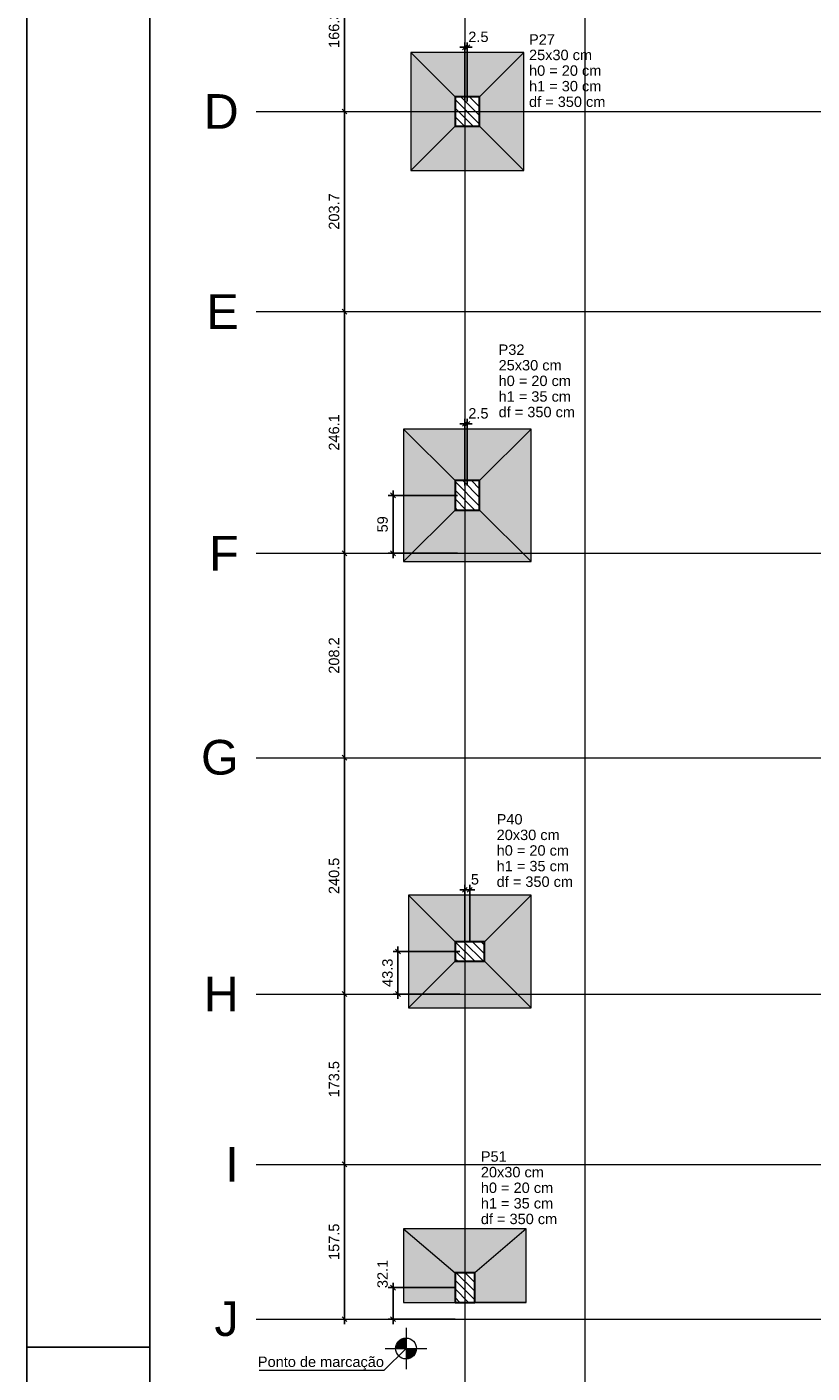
# Model space of a CAD drawing. Header units: millimetres. Extents: x 0 to 119, y 0 to 84.
# Tile 3 of 18: x 0 to 16, y 29 to 57. Entities that reach past the tile are written whole.
import ezdxf

# ---------------------------------------------------------------- set-up
doc = ezdxf.new("R2010")
doc.units = ezdxf.units.MM
doc.header["$MEASUREMENT"] = 0
doc.linetypes.add('NULL', pattern=[0])
doc.layers.get('0').update_dxf_attribs({"lineweight": 18})
for name, color, linetype, lineweight in [('LC-Cotas', 7, 'Continuous', 5), ('LC-Eixos', 7, 'Continuous', 0), ('LC-Hachuras das sapatas', 43, 'Continuous', 5), ('LC-Hachuras dos pilares', 9, 'Continuous', 5), ('LC-Seção das fundações', 7, 'Continuous', 5), ('LC-Seção dos pilares', 4, 'Continuous', 30), ('LC-Textos', 3, 'Continuous', 20)]:
    doc.layers.add(name, color=color, linetype=linetype, lineweight=lineweight)
doc.layers.add('SEDUC_MARF', color=1, linetype='Continuous')
doc.layers.add('SEDUC_MARGG', color=7, linetype='Continuous')
doc.styles.add('Arial', font='txt')
doc.dimstyles.new('UM_50.000000', dxfattribs={"dimtxt": 0.18, "dimasz": 0.1, "dimexe": 0.1, "dimexo": 0.2, "dimgap": 0, "dimtad": 1, "dimtih": 1, "dimtoh": 1, "dimdec": 1, "dimlfac": 50, "dimzin": 0, "dimdsep": 46, "dimtxsty": 'Standard', "dimcen": 0.09, "dimdle": 0.1, "dimadec": 1, "dimazin": 2, "dimtfac": 1, "dimtdec": 4, "dimtofl": 0, "dimtmove": 0, "dimatfit": 3, "dimfxl": 1, "dimtolj": 1, "dimarcsym": 0})

# ---------------------------------------------------------------- blocks, each defined once
blk = doc.blocks.new('_Oblique')
at = {"color": 0, "linetype": 'ByBlock', "lineweight": -2}
blk.add_line((-0.5, -0.5), (0.5, 0.5), dxfattribs=at)
blk = doc.blocks.new('*D24')
at = {"layer": 'Defpoints', "color": 0}
for p in [(8.963, 47.044), (7.451, 45.864), (8.963, 45.864)]:
    blk.add_point(p, dxfattribs=at)
at = {"layer": 'LC-Cotas', "color": 0, "lineweight": -2}
for p, q in [((7.451, 47.144), (7.451, 45.764)), ((8.763, 47.044), (7.351, 47.044)), ((8.763, 45.864), (7.351, 45.864))]:
    blk.add_line(p, q, dxfattribs=at)
at = {"layer": 'LC-Cotas', "color": 0, "lineweight": -2, "xscale": 0.1, "yscale": 0.1, "zscale": 0.1}
for p, rotation in [((7.451, 47.044), 90), ((7.451, 45.864), 270)]:
    blk.add_blockref('_Oblique', p, dxfattribs=dict(at, rotation=rotation))
at = {"layer": 'LC-Cotas', "color": 7, "insert": (7.239, 46.454), "char_height": 0.2118, "attachment_point": 5, "rotation": 90, "style": 'Arial'}
blk.add_mtext('\\A1;59', dxfattribs=at)
blk = doc.blocks.new('*D30')
at = {"layer": 'Defpoints', "color": 0}
for p in [(9.013, 37.756), (7.551, 36.89), (9.013, 36.89)]:
    blk.add_point(p, dxfattribs=at)
at = {"layer": 'LC-Cotas', "color": 0, "lineweight": -2}
for p, q in [((7.551, 37.856), (7.551, 36.79)), ((8.813, 37.756), (7.451, 37.756)), ((8.813, 36.89), (7.451, 36.89))]:
    blk.add_line(p, q, dxfattribs=at)
at = {"layer": 'LC-Cotas', "color": 0, "lineweight": -2, "xscale": 0.1, "yscale": 0.1, "zscale": 0.1}
for p, rotation in [((7.551, 37.756), 90), ((7.551, 36.89), 270)]:
    blk.add_blockref('_Oblique', p, dxfattribs=dict(at, rotation=rotation))
at = {"layer": 'LC-Cotas', "color": 7, "insert": (7.339, 37.323), "char_height": 0.2118, "attachment_point": 5, "rotation": 90, "style": 'Arial'}
blk.add_mtext('\\A1;43.3', dxfattribs=at)
blk = doc.blocks.new('*D40')
at = {"layer": 'Defpoints', "color": 0}
for p in [(8.913, 30.913), (7.451, 30.271), (8.913, 30.271)]:
    blk.add_point(p, dxfattribs=at)
at = {"layer": 'LC-Cotas', "color": 0, "lineweight": -2}
for p, q in [((7.451, 31.013), (7.451, 30.171)), ((8.713, 30.913), (7.351, 30.913)), ((8.713, 30.271), (7.351, 30.271))]:
    blk.add_line(p, q, dxfattribs=at)
at = {"layer": 'LC-Cotas', "color": 0, "lineweight": -2, "xscale": 0.1, "yscale": 0.1, "zscale": 0.1}
for p, rotation in [((7.451, 30.913), 90), ((7.451, 30.271), 270)]:
    blk.add_blockref('_Oblique', p, dxfattribs=dict(at, rotation=rotation))
at = {"layer": 'LC-Cotas', "color": 7, "insert": (7.239, 31.191), "char_height": 0.2118, "attachment_point": 5, "rotation": 90, "style": 'Arial'}
blk.add_mtext('\\A1;32.1', dxfattribs=at)
blk = doc.blocks.new('*D50')
at = {"layer": 'Defpoints', "color": 0}
for p in [(8.913, 56.166), (8.913, 54.86), (8.963, 54.86)]:
    blk.add_point(p, dxfattribs=at)
at = {"layer": 'LC-Cotas', "color": 0, "lineweight": -2}
for p, q in [((8.913, 55.06), (8.913, 56.266)), ((8.963, 55.06), (8.963, 56.266)), ((9.063, 56.166), (8.813, 56.166))]:
    blk.add_line(p, q, dxfattribs=at)
at = {"layer": 'LC-Cotas', "color": 0, "lineweight": -2, "xscale": 0.1, "yscale": 0.1, "zscale": 0.1, "rotation": 180}
blk.add_blockref('_Oblique', (8.913, 56.166), dxfattribs=at)
at = {"layer": 'LC-Cotas', "color": 0, "lineweight": -2, "xscale": 0.1, "yscale": 0.1, "zscale": 0.1}
blk.add_blockref('_Oblique', (8.963, 56.166), dxfattribs=at)
at = {"layer": 'LC-Cotas', "color": 7, "insert": (9.189, 56.378), "char_height": 0.2118, "attachment_point": 5, "rotation": 0.0057, "style": 'Arial'}
blk.add_mtext('\\A1;2.5', dxfattribs=at)
blk = doc.blocks.new('*D54')
at = {"layer": 'Defpoints', "color": 0}
for p in [(8.913, 48.5), (8.913, 47.044), (8.963, 47.044)]:
    blk.add_point(p, dxfattribs=at)
at = {"layer": 'LC-Cotas', "color": 0, "lineweight": -2}
for p, q in [((8.913, 47.244), (8.913, 48.6)), ((8.963, 47.244), (8.963, 48.6)), ((9.063, 48.5), (8.813, 48.5))]:
    blk.add_line(p, q, dxfattribs=at)
at = {"layer": 'LC-Cotas', "color": 0, "lineweight": -2, "xscale": 0.1, "yscale": 0.1, "zscale": 0.1, "rotation": 180}
blk.add_blockref('_Oblique', (8.913, 48.5), dxfattribs=at)
at = {"layer": 'LC-Cotas', "color": 0, "lineweight": -2, "xscale": 0.1, "yscale": 0.1, "zscale": 0.1}
blk.add_blockref('_Oblique', (8.963, 48.5), dxfattribs=at)
at = {"layer": 'LC-Cotas', "color": 7, "insert": (9.189, 48.712), "char_height": 0.2118, "attachment_point": 5, "rotation": 0.0057, "style": 'Arial'}
blk.add_mtext('\\A1;2.5', dxfattribs=at)
blk = doc.blocks.new('*D61')
at = {"layer": 'Defpoints', "color": 0}
for p in [(8.913, 39.012), (8.913, 37.756), (9.013, 37.756)]:
    blk.add_point(p, dxfattribs=at)
at = {"layer": 'LC-Cotas', "color": 0, "lineweight": -2}
for p, q in [((9.113, 39.012), (8.813, 39.012)), ((8.913, 37.956), (8.913, 39.112)), ((9.013, 37.956), (9.013, 39.112))]:
    blk.add_line(p, q, dxfattribs=at)
at = {"layer": 'LC-Cotas', "color": 0, "lineweight": -2, "xscale": 0.1, "yscale": 0.1, "zscale": 0.1, "rotation": 180}
blk.add_blockref('_Oblique', (8.913, 39.012), dxfattribs=at)
at = {"layer": 'LC-Cotas', "color": 0, "lineweight": -2, "xscale": 0.1, "yscale": 0.1, "zscale": 0.1}
blk.add_blockref('_Oblique', (9.013, 39.012), dxfattribs=at)
at = {"layer": 'LC-Cotas', "color": 7, "insert": (9.118, 39.224), "char_height": 0.2118, "attachment_point": 5, "rotation": 0.0057, "style": 'Arial'}
blk.add_mtext('\\A1;5', dxfattribs=at)
blk = doc.blocks.new('*D74')
at = {"layer": 'Defpoints', "color": 0}
for p in [(6.463, 33.421), (6.463, 33.421), (6.463, 30.271)]:
    blk.add_point(p, dxfattribs=at)
at = {"layer": 'LC-Cotas', "color": 0, "lineweight": -2}
blk.add_line((6.463, 30.171), (6.463, 33.521), dxfattribs=at)
at = {"layer": 'LC-Cotas', "color": 0, "lineweight": -2, "xscale": 0.1, "yscale": 0.1, "zscale": 0.1}
for p, rotation in [((6.463, 33.421), 90), ((6.463, 30.271), 270)]:
    blk.add_blockref('_Oblique', p, dxfattribs=dict(at, rotation=rotation))
at = {"layer": 'LC-Cotas', "color": 7, "insert": (6.251, 31.846), "char_height": 0.2118, "attachment_point": 5, "rotation": 90, "style": 'Arial'}
blk.add_mtext('\\A1;157.5', dxfattribs=at)
blk = doc.blocks.new('*D75')
at = {"layer": 'Defpoints', "color": 0}
for p in [(6.463, 36.89), (6.463, 36.89), (6.463, 33.421)]:
    blk.add_point(p, dxfattribs=at)
at = {"layer": 'LC-Cotas', "color": 0, "lineweight": -2}
blk.add_line((6.463, 33.321), (6.463, 36.99), dxfattribs=at)
at = {"layer": 'LC-Cotas', "color": 0, "lineweight": -2, "xscale": 0.1, "yscale": 0.1, "zscale": 0.1}
for p, rotation in [((6.463, 36.89), 90), ((6.463, 33.421), 270)]:
    blk.add_blockref('_Oblique', p, dxfattribs=dict(at, rotation=rotation))
at = {"layer": 'LC-Cotas', "color": 7, "insert": (6.251, 35.155), "char_height": 0.2118, "attachment_point": 5, "rotation": 90, "style": 'Arial'}
blk.add_mtext('\\A1;173.5', dxfattribs=at)
blk = doc.blocks.new('*D76')
at = {"layer": 'Defpoints', "color": 0}
for p in [(6.463, 41.701), (6.463, 41.701), (6.463, 36.89)]:
    blk.add_point(p, dxfattribs=at)
at = {"layer": 'LC-Cotas', "color": 0, "lineweight": -2}
blk.add_line((6.463, 36.79), (6.463, 41.801), dxfattribs=at)
at = {"layer": 'LC-Cotas', "color": 0, "lineweight": -2, "xscale": 0.1, "yscale": 0.1, "zscale": 0.1}
for p, rotation in [((6.463, 41.701), 90), ((6.463, 36.89), 270)]:
    blk.add_blockref('_Oblique', p, dxfattribs=dict(at, rotation=rotation))
at = {"layer": 'LC-Cotas', "color": 7, "insert": (6.251, 39.295), "char_height": 0.2118, "attachment_point": 5, "rotation": 90, "style": 'Arial'}
blk.add_mtext('\\A1;240.5', dxfattribs=at)
blk = doc.blocks.new('*D77')
at = {"layer": 'Defpoints', "color": 0}
for p in [(6.463, 45.864), (6.463, 45.864), (6.463, 41.701)]:
    blk.add_point(p, dxfattribs=at)
at = {"layer": 'LC-Cotas', "color": 0, "lineweight": -2}
blk.add_line((6.463, 41.601), (6.463, 45.964), dxfattribs=at)
at = {"layer": 'LC-Cotas', "color": 0, "lineweight": -2, "xscale": 0.1, "yscale": 0.1, "zscale": 0.1}
for p, rotation in [((6.463, 45.864), 90), ((6.463, 41.701), 270)]:
    blk.add_blockref('_Oblique', p, dxfattribs=dict(at, rotation=rotation))
at = {"layer": 'LC-Cotas', "color": 7, "insert": (6.251, 43.782), "char_height": 0.2118, "attachment_point": 5, "rotation": 90, "style": 'Arial'}
blk.add_mtext('\\A1;208.2', dxfattribs=at)
blk = doc.blocks.new('*D78')
at = {"layer": 'Defpoints', "color": 0}
for p in [(6.463, 50.786), (6.463, 50.786), (6.463, 45.864)]:
    blk.add_point(p, dxfattribs=at)
at = {"layer": 'LC-Cotas', "color": 0, "lineweight": -2}
blk.add_line((6.463, 45.764), (6.463, 50.886), dxfattribs=at)
at = {"layer": 'LC-Cotas', "color": 0, "lineweight": -2, "xscale": 0.1, "yscale": 0.1, "zscale": 0.1}
for p, rotation in [((6.463, 50.786), 90), ((6.463, 45.864), 270)]:
    blk.add_blockref('_Oblique', p, dxfattribs=dict(at, rotation=rotation))
at = {"layer": 'LC-Cotas', "color": 7, "insert": (6.251, 48.325), "char_height": 0.2118, "attachment_point": 5, "rotation": 90, "style": 'Arial'}
blk.add_mtext('\\A1;246.1', dxfattribs=at)
blk = doc.blocks.new('*D79')
at = {"layer": 'Defpoints', "color": 0}
for p in [(6.463, 54.86), (6.463, 54.86), (6.463, 50.786)]:
    blk.add_point(p, dxfattribs=at)
at = {"layer": 'LC-Cotas', "color": 0, "lineweight": -2}
blk.add_line((6.463, 50.686), (6.463, 54.96), dxfattribs=at)
at = {"layer": 'LC-Cotas', "color": 0, "lineweight": -2, "xscale": 0.1, "yscale": 0.1, "zscale": 0.1}
for p, rotation in [((6.463, 54.86), 90), ((6.463, 50.786), 270)]:
    blk.add_blockref('_Oblique', p, dxfattribs=dict(at, rotation=rotation))
at = {"layer": 'LC-Cotas', "color": 7, "insert": (6.251, 52.823), "char_height": 0.2118, "attachment_point": 5, "rotation": 90, "style": 'Arial'}
blk.add_mtext('\\A1;203.7', dxfattribs=at)
blk = doc.blocks.new('*D80')
at = {"layer": 'Defpoints', "color": 0}
for p in [(6.463, 58.186), (6.463, 58.186), (6.463, 54.86)]:
    blk.add_point(p, dxfattribs=at)
at = {"layer": 'LC-Cotas', "color": 0, "lineweight": -2}
blk.add_line((6.463, 54.76), (6.463, 58.286), dxfattribs=at)
at = {"layer": 'LC-Cotas', "color": 0, "lineweight": -2, "xscale": 0.1, "yscale": 0.1, "zscale": 0.1}
for p, rotation in [((6.463, 58.186), 90), ((6.463, 54.86), 270)]:
    blk.add_blockref('_Oblique', p, dxfattribs=dict(at, rotation=rotation))
at = {"layer": 'LC-Cotas', "color": 7, "insert": (6.251, 56.523), "char_height": 0.2118, "attachment_point": 5, "rotation": 90, "style": 'Arial'}
blk.add_mtext('\\A1;166.3', dxfattribs=at)

msp = doc.modelspace()

# ---------------------------------------------------------------- hatches: boundary and pattern name
at = {"layer": 'LC-Cotas', "linetype": 'Continuous'}
for points in [[(7.7159, 29.6728), (7.5041, 29.6728), (7.5113, 29.7277), (7.5324, 29.7787), (7.5661, 29.8226), (7.61, 29.8563), (7.661, 29.8774), (7.7159, 29.8846), (7.7159, 29.6728)], [(7.7159, 29.6728), (7.9277, 29.6728), (7.9204, 29.618), (7.8993, 29.5669), (7.8656, 29.5231), (7.8218, 29.4894), (7.7707, 29.4683), (7.7159, 29.461), (7.7159, 29.6728)]]:
    msp.add_hatch(color=7, dxfattribs=at).paths.add_polyline_path(points)
at = {"layer": 'LC-Hachuras das sapatas', "linetype": 'Continuous'}
h = msp.add_hatch(color=43, dxfattribs=at)
h.paths.add_polyline_path([(7.8131, 53.6598), (10.1131, 53.6598), (10.1131, 56.0598), (7.8131, 56.0598), (7.8131, 53.6598)])
h.paths.add_polyline_path([(8.7131, 54.5598), (9.2131, 54.5598), (9.2131, 55.1598), (8.7131, 55.1598), (8.7131, 54.5598)], flags=0)
h = msp.add_hatch(color=43, dxfattribs=at)
h.paths.add_polyline_path([(7.6631, 45.6944), (10.2631, 45.6944), (10.2631, 48.3944), (7.6631, 48.3944), (7.6631, 45.6944)])
h.paths.add_polyline_path([(8.7131, 46.7444), (9.2131, 46.7444), (9.2131, 47.3444), (8.7131, 47.3444), (8.7131, 46.7444)], flags=0)
h = msp.add_hatch(color=43, dxfattribs=at)
h.paths.add_polyline_path([(10.2631, 36.606), (10.2631, 38.906), (7.7631, 38.906), (7.7631, 36.606), (10.2631, 36.606)])
h.paths.add_polyline_path([(9.3131, 37.556), (9.3131, 37.956), (8.7131, 37.956), (8.7131, 37.556), (9.3131, 37.556)], flags=0)
h = msp.add_hatch(color=43, dxfattribs=at)
h.paths.add_polyline_path([(10.1631, 30.6128), (10.1631, 32.1128), (7.6631, 32.1128), (7.6631, 30.6128), (10.1631, 30.6128)])
h.paths.add_polyline_path([(9.1131, 31.2128), (8.7131, 31.2128), (8.7131, 30.6128), (9.1131, 30.6128), (9.1131, 31.2128)], flags=0)
at = {"layer": 'LC-Hachuras dos pilares', "linetype": 'Continuous'}
h = msp.add_hatch(dxfattribs=at)
h.set_pattern_fill('ANSI31', color=9, angle=90, style=0)
h.paths.add_polyline_path([(8.7131, 54.5598), (9.2131, 54.5598), (9.2131, 55.1598), (8.7131, 55.1598), (8.7131, 54.5598)])
h = msp.add_hatch(dxfattribs=at)
h.set_pattern_fill('ANSI31', color=9, angle=90, style=0)
h.paths.add_polyline_path([(8.7131, 46.7444), (9.2131, 46.7444), (9.2131, 47.3444), (8.7131, 47.3444), (8.7131, 46.7444)])
h = msp.add_hatch(dxfattribs=at)
h.set_pattern_fill('ANSI31', color=9, angle=90, style=0)
h.paths.add_polyline_path([(9.3131, 37.556), (9.3131, 37.956), (8.7131, 37.956), (8.7131, 37.556), (9.3131, 37.556)])
h = msp.add_hatch(dxfattribs=at)
h.set_pattern_fill('ANSI31', color=9, angle=90, style=0)
h.paths.add_polyline_path([(9.1131, 31.2128), (8.7131, 31.2128), (8.7131, 30.6128), (9.1131, 30.6128), (9.1131, 31.2128)])

# ---------------------------------------------------------------- linework, layer by layer
at = {"layer": 'LC-Cotas'}
for p, q in [((7.7159, 30.0964), (7.7159, 29.2492)), ((7.2923, 29.6728), (8.1395, 29.6728))]:
    msp.add_line(p, q, dxfattribs=at)
msp.add_lwpolyline([(7.7159, 29.6728), (7.2666, 29.2235), (4.725, 29.2235)], dxfattribs=at)
msp.add_circle((7.7159, 29.6728), 0.2118, dxfattribs=at)
at = {"layer": 'LC-Eixos'}
for p, q in [((8.9131, 76.0731), (8.9131, 28.4706)), ((11.3571, 76.0731), (11.3571, 28.4706)), ((4.6631, 54.8598), (6.1631, 54.8598)), ((6.1631, 54.8598), (81.1778, 54.8598)), ((4.6631, 50.7858), (6.1631, 50.7858)), ((6.1631, 50.7858), (81.1778, 50.7858)), ((4.6631, 45.8638), (6.1631, 45.8638)), ((6.1631, 45.8638), (81.1778, 45.8638)), ((4.6631, 41.7006), (6.1631, 41.7006)), ((6.1631, 41.7006), (81.1778, 41.7006)), ((4.6631, 36.8898), (6.1631, 36.8898)), ((6.1631, 36.8898), (81.1778, 36.8898)), ((4.6631, 33.4206), (6.1631, 33.4206)), ((6.1631, 33.4206), (81.1778, 33.4206)), ((4.6631, 30.2706), (6.1631, 30.2706)), ((6.1631, 30.2706), (81.1778, 30.2706))]:
    msp.add_line(p, q, dxfattribs=at)
at = {"layer": 'LC-Seção das fundações'}
for p, q in [((7.8131, 56.0598), (8.7131, 55.1598)), ((10.1131, 56.0598), (9.2131, 55.1598)), ((7.8131, 53.6598), (8.7131, 54.5598)), ((7.8131, 53.6598), (8.7131, 54.5598)), ((10.1131, 53.6598), (9.2131, 54.5598)), ((7.6631, 48.3944), (8.7131, 47.3444)), ((10.2631, 48.3944), (9.2131, 47.3444)), ((7.6631, 45.6944), (8.7131, 46.7444)), ((7.6631, 45.6944), (8.7131, 46.7444)), ((10.2631, 45.6944), (9.2131, 46.7444)), ((7.7631, 38.906), (8.7131, 37.956)), ((10.2631, 38.906), (9.3131, 37.956)), ((7.7631, 36.606), (8.7131, 37.556)), ((10.2631, 36.606), (9.3131, 37.556)), ((10.2631, 36.606), (9.3131, 37.556)), ((7.6631, 32.1128), (8.7131, 31.2128)), ((10.1631, 32.1128), (9.1131, 31.2128)), ((7.6631, 30.6128), (8.7131, 30.6128)), ((10.1631, 30.6128), (9.1131, 30.6128)), ((10.1631, 30.6128), (9.1131, 30.6128))]:
    msp.add_line(p, q, dxfattribs=at)
for points in [[(7.8131, 53.6598), (10.1131, 53.6598), (10.1131, 56.0598), (7.8131, 56.0598), (7.8131, 53.6598)], [(7.6631, 45.6944), (10.2631, 45.6944), (10.2631, 48.3944), (7.6631, 48.3944), (7.6631, 45.6944)], [(10.2631, 36.606), (10.2631, 38.906), (7.7631, 38.906), (7.7631, 36.606), (10.2631, 36.606)], [(10.1631, 30.6128), (10.1631, 32.1128), (7.6631, 32.1128), (7.6631, 30.6128), (10.1631, 30.6128)]]:
    msp.add_lwpolyline(points, close=True, dxfattribs=at)
at = {"layer": 'LC-Seção dos pilares'}
for points in [[(8.7131, 54.5598), (9.2131, 54.5598), (9.2131, 55.1598), (8.7131, 55.1598), (8.7131, 54.5598)], [(8.7131, 46.7444), (9.2131, 46.7444), (9.2131, 47.3444), (8.7131, 47.3444), (8.7131, 46.7444)], [(9.3131, 37.556), (9.3131, 37.956), (8.7131, 37.956), (8.7131, 37.556), (9.3131, 37.556)], [(9.1131, 31.2128), (8.7131, 31.2128), (8.7131, 30.6128), (9.1131, 30.6128), (9.1131, 31.2128)]]:
    msp.add_lwpolyline(points, close=True, dxfattribs=at)
at = {"layer": 'SEDUC_MARF'}
msp.add_line((0, 29.7), (2.5, 29.7), dxfattribs=at)
msp.add_lwpolyline([(118.9, 84.1), (0, 84.1), (0, 0), (118.9, 0)], close=True, dxfattribs=at)
at = {"layer": 'SEDUC_MARGG'}
msp.add_lwpolyline([(2.5, 1), (117.9, 1), (117.9, 83.1), (2.5, 83.1), (2.5, 1)], dxfattribs=at)

# ---------------------------------------------------------------- texts
at = {"layer": 'LC-Cotas', "linetype": 'NULL', "insert": (4.7005, 29.2314), "char_height": 0.2118, "width": 5.029687, "attachment_point": 7, "line_spacing_factor": 0.798, "style": 'Arial'}
msp.add_mtext('Ponto de marcação', dxfattribs=at)
at = {"layer": 'LC-Textos', "linetype": 'NULL', "line_spacing_factor": 0.798, "style": 'Arial'}
for s, insert, char_height, width, attachment_point in [('P27', (10.2189, 56.2197), 0.2118, 1.031992, 7), ('25x30 cm', (10.2189, 55.9017), 0.2118, 2.514561, 7), ('h0 = 20 cm', (10.2189, 55.5837), 0.2118, 2.885557, 7), ('D', (4.3099, 54.5068), 0.706, 1.429893, 9), ('h1 = 30 cm', (10.2189, 55.2667), 0.2118, 2.885557, 7), ('df = 350 cm', (10.2189, 54.9487), 0.2118, 3.046699, 7), ('E', (4.3099, 50.4328), 0.706, 1.320645, 9), ('P32', (9.5998, 49.9013), 0.2118, 1.031992, 7), ('25x30 cm', (9.5998, 49.5843), 0.2118, 2.514561, 7), ('h0 = 20 cm', (9.5998, 49.2663), 0.2118, 2.885557, 7), ('h1 = 35 cm', (9.5998, 48.9483), 0.2118, 2.885557, 7), ('df = 350 cm', (9.5998, 48.6313), 0.2118, 3.046699, 7), ('F', (4.3099, 45.5108), 0.706, 1.209463, 9), ('G', (4.3099, 41.3478), 0.706, 1.540107, 9), ('P40', (9.5599, 40.3397), 0.2118, 1.031992, 7), ('20x30 cm', (9.5599, 40.0217), 0.2118, 2.514561, 7), ('h0 = 20 cm', (9.5599, 39.7047), 0.2118, 2.885557, 7), ('h1 = 35 cm', (9.5599, 39.3867), 0.2118, 2.885557, 7), ('df = 350 cm', (9.5599, 39.0687), 0.2118, 3.046699, 7), ('H', (4.3099, 36.5368), 0.706, 1.429893, 9), ('I', (4.3099, 33.0678), 0.706, 0.550107, 9), ('P51', (9.2383, 33.4731), 0.2118, 1.031992, 7), ('20x30 cm', (9.2383, 33.1551), 0.2118, 2.514561, 7), ('h0 = 20 cm', (9.2383, 32.8371), 0.2118, 2.885557, 7), ('h1 = 35 cm', (9.2383, 32.5201), 0.2118, 2.885557, 7), ('df = 350 cm', (9.2383, 32.2021), 0.2118, 3.046699, 7), ('J', (4.3099, 29.9178), 0.706, 0.99, 9)]:
    msp.add_mtext(s, dxfattribs=dict(at, insert=insert, char_height=char_height, width=width, attachment_point=attachment_point))

# ---------------------------------------------------------------- dimensions: what is measured, and where the dimension line sits
at = {"layer": 'LC-Cotas'}
for base, p1, p2, override, picture, middle in [((6.4631, 58.1858), (6.4631, 54.8598), (6.4631, 58.1858), {"dimtxt": 0.2118, "dimasz": 0.1, "dimexe": 0.1, "dimexo": 0.2, "dimtad": 1, "dimtih": 0, "dimtoh": 0, "dimdec": 1, "dimlfac": 50, "dimzin": 8, "dimtxsty": 'Arial', "dimblk": 'Oblique', "dimblk1": 'Oblique', "dimblk2": 'Oblique', "dimsah": 1, "dimdle": 0.1, "dimse1": 1, "dimse2": 1, "dimclrt": 7, "dimadec": 1, "dimazin": 3, "dimtmove": 2, "dimldrblk": 'Oblique'}, '*D80', (6.2513, 56.5228)), ((6.4631, 54.8598), (6.4631, 50.7858), (6.4631, 54.8598), {"dimtxt": 0.2118, "dimasz": 0.1, "dimexe": 0.1, "dimexo": 0.2, "dimtad": 1, "dimtih": 0, "dimtoh": 0, "dimdec": 1, "dimlfac": 50, "dimzin": 8, "dimtxsty": 'Arial', "dimblk": 'Oblique', "dimblk1": 'Oblique', "dimblk2": 'Oblique', "dimsah": 1, "dimdle": 0.1, "dimse1": 1, "dimse2": 1, "dimclrt": 7, "dimadec": 1, "dimazin": 3, "dimtmove": 2, "dimldrblk": 'Oblique'}, '*D79', (6.2513, 52.8228)), ((6.4631, 50.7858), (6.4631, 45.8638), (6.4631, 50.7858), {"dimtxt": 0.2118, "dimasz": 0.1, "dimexe": 0.1, "dimexo": 0.2, "dimtad": 1, "dimtih": 0, "dimtoh": 0, "dimdec": 1, "dimlfac": 50, "dimzin": 8, "dimtxsty": 'Arial', "dimblk": 'Oblique', "dimblk1": 'Oblique', "dimblk2": 'Oblique', "dimsah": 1, "dimdle": 0.1, "dimse1": 1, "dimse2": 1, "dimclrt": 7, "dimadec": 1, "dimazin": 3, "dimtmove": 2, "dimldrblk": 'Oblique'}, '*D78', (6.2513, 48.3248)), ((7.4513, 45.8638), (8.9631, 47.0444), (8.9631, 45.8638), {"dimtxt": 0.2118, "dimasz": 0.1, "dimexe": 0.1, "dimexo": 0.2, "dimtad": 1, "dimtih": 0, "dimtoh": 0, "dimdec": 1, "dimlfac": 50, "dimzin": 8, "dimtxsty": 'Arial', "dimblk": 'Oblique', "dimblk1": 'Oblique', "dimblk2": 'Oblique', "dimsah": 1, "dimdle": 0.1, "dimse1": 0, "dimse2": 0, "dimclrt": 7, "dimadec": 1, "dimazin": 3, "dimtmove": 2, "dimldrblk": 'Oblique'}, '*D24', (7.2395, 46.4541)), ((6.4631, 45.8638), (6.4631, 41.7006), (6.4631, 45.8638), {"dimtxt": 0.2118, "dimasz": 0.1, "dimexe": 0.1, "dimexo": 0.2, "dimtad": 1, "dimtih": 0, "dimtoh": 0, "dimdec": 1, "dimlfac": 50, "dimzin": 8, "dimtxsty": 'Arial', "dimblk": 'Oblique', "dimblk1": 'Oblique', "dimblk2": 'Oblique', "dimsah": 1, "dimdle": 0.1, "dimse1": 1, "dimse2": 1, "dimclrt": 7, "dimadec": 1, "dimazin": 3, "dimtmove": 2, "dimldrblk": 'Oblique'}, '*D77', (6.2513, 43.7822)), ((6.4631, 41.7006), (6.4631, 36.8898), (6.4631, 41.7006), {"dimtxt": 0.2118, "dimasz": 0.1, "dimexe": 0.1, "dimexo": 0.2, "dimtad": 1, "dimtih": 0, "dimtoh": 0, "dimdec": 1, "dimlfac": 50, "dimzin": 8, "dimtxsty": 'Arial', "dimblk": 'Oblique', "dimblk1": 'Oblique', "dimblk2": 'Oblique', "dimsah": 1, "dimdle": 0.1, "dimse1": 1, "dimse2": 1, "dimclrt": 7, "dimadec": 1, "dimazin": 3, "dimtmove": 2, "dimldrblk": 'Oblique'}, '*D76', (6.2513, 39.2952)), ((7.5513, 36.8898), (9.0131, 37.756), (9.0131, 36.8898), {"dimtxt": 0.2118, "dimasz": 0.1, "dimexe": 0.1, "dimexo": 0.2, "dimtad": 1, "dimtih": 0, "dimtoh": 0, "dimdec": 1, "dimlfac": 50, "dimzin": 8, "dimtxsty": 'Arial', "dimblk": 'Oblique', "dimblk1": 'Oblique', "dimblk2": 'Oblique', "dimsah": 1, "dimdle": 0.1, "dimse1": 0, "dimse2": 0, "dimclrt": 7, "dimadec": 1, "dimazin": 3, "dimtmove": 2, "dimldrblk": 'Oblique'}, '*D30', (7.3395, 37.3229)), ((6.4631, 36.8898), (6.4631, 33.4206), (6.4631, 36.8898), {"dimtxt": 0.2118, "dimasz": 0.1, "dimexe": 0.1, "dimexo": 0.2, "dimtad": 1, "dimtih": 0, "dimtoh": 0, "dimdec": 1, "dimlfac": 50, "dimzin": 8, "dimtxsty": 'Arial', "dimblk": 'Oblique', "dimblk1": 'Oblique', "dimblk2": 'Oblique', "dimsah": 1, "dimdle": 0.1, "dimse1": 1, "dimse2": 1, "dimclrt": 7, "dimadec": 1, "dimazin": 3, "dimtmove": 2, "dimldrblk": 'Oblique'}, '*D75', (6.2513, 35.1552)), ((6.4631, 33.4206), (6.4631, 30.2706), (6.4631, 33.4206), {"dimtxt": 0.2118, "dimasz": 0.1, "dimexe": 0.1, "dimexo": 0.2, "dimtad": 1, "dimtih": 0, "dimtoh": 0, "dimdec": 1, "dimlfac": 50, "dimzin": 8, "dimtxsty": 'Arial', "dimblk": 'Oblique', "dimblk1": 'Oblique', "dimblk2": 'Oblique', "dimsah": 1, "dimdle": 0.1, "dimse1": 1, "dimse2": 1, "dimclrt": 7, "dimadec": 1, "dimazin": 3, "dimtmove": 2, "dimldrblk": 'Oblique'}, '*D74', (6.2513, 31.8456)), ((7.4513, 30.2706), (8.9131, 30.9128), (8.9131, 30.2706), {"dimtxt": 0.2118, "dimasz": 0.1, "dimexe": 0.1, "dimexo": 0.2, "dimtad": 1, "dimtih": 0, "dimtoh": 0, "dimdec": 1, "dimlfac": 50, "dimzin": 8, "dimtxsty": 'Arial', "dimblk": 'Oblique', "dimblk1": 'Oblique', "dimblk2": 'Oblique', "dimsah": 1, "dimdle": 0.1, "dimse1": 0, "dimse2": 0, "dimclrt": 7, "dimadec": 1, "dimazin": 3, "dimtmove": 2, "dimldrblk": 'Oblique'}, '*D40', (7.2395, 31.1911))]:
    dim = msp.add_linear_dim(base=base, p1=p1, p2=p2, angle=90, dimstyle='UM_50.000000', override=override, dxfattribs=at)
    dim.commit()
    dim.dimension.update_dxf_attribs({"geometry": picture, "text_midpoint": middle, "dimtype": 160, "text_rotation": 90})
for base, p1, p2, picture, middle in [((8.9131, 56.1657), (8.9631, 54.8598), (8.9131, 54.8598), '*D50', (9.1886, 56.3775)), ((8.9131, 48.5003), (8.9631, 47.0444), (8.9131, 47.0444), '*D54', (9.1886, 48.7121)), ((8.9131, 39.0119), (9.0131, 37.756), (8.9131, 37.756), '*D61', (9.1177, 39.2237))]:
    dim = msp.add_linear_dim(base=base, p1=p1, p2=p2, dimstyle='UM_50.000000', override={"dimtxt": 0.2118, "dimasz": 0.1, "dimexe": 0.1, "dimexo": 0.2, "dimtad": 1, "dimtih": 0, "dimtoh": 0, "dimdec": 1, "dimlfac": 50, "dimzin": 8, "dimtxsty": 'Arial', "dimblk": 'Oblique', "dimblk1": 'Oblique', "dimblk2": 'Oblique', "dimsah": 1, "dimdle": 0.1, "dimse1": 0, "dimse2": 0, "dimclrt": 7, "dimadec": 1, "dimazin": 3, "dimtmove": 2, "dimldrblk": 'Oblique'}, dxfattribs=at)
    dim.commit()
    dim.dimension.update_dxf_attribs({"geometry": picture, "text_midpoint": middle, "dimtype": 160, "text_rotation": 0.00573})

doc.saveas('drawing.dxf')
